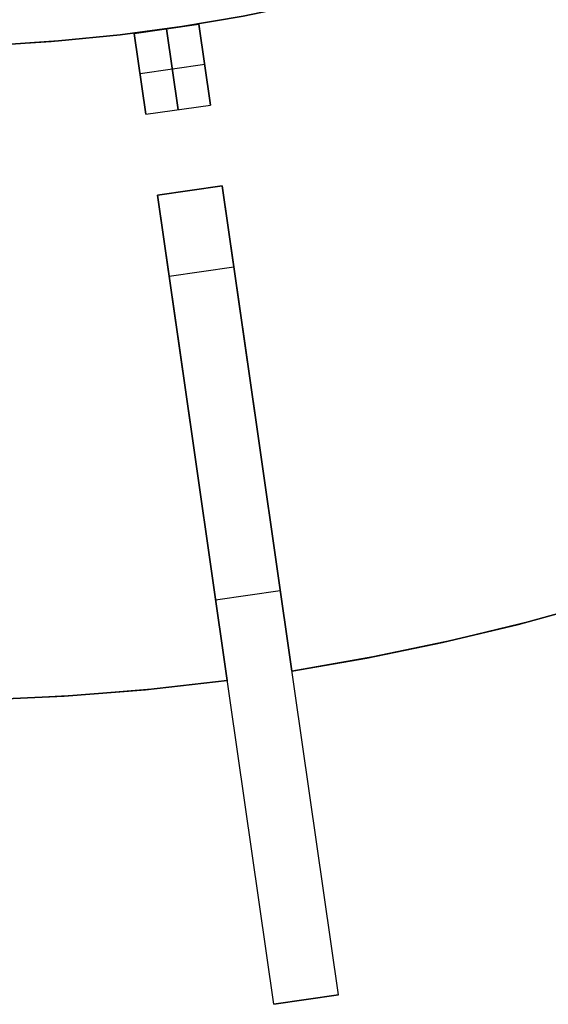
# Model space of a CAD drawing. Header units: millimetres. Extents: x 220 to 1240, y -2940 to -1929.
# Tile 30 of 59: x 750 to 847, y -2940 to -2759. Entities that reach past the tile are written whole.
import ezdxf

# ---------------------------------------------------------------- set-up
doc = ezdxf.new("R2010")
doc.units = ezdxf.units.MM

msp = doc.modelspace()

# ---------------------------------------------------------------- linework, layer by layer
at = {"extrusion": (1.51515e-05, -2.17846e-06, 1)}
msp.add_lwpolyline([(413.37, -2341.54), (410.35, -2352.55), (407.7, -2363.66), (405.44, -2374.86), (403.57, -2386.13), (402.09, -2397.46), (401.01, -2408.83), (400.32, -2420.23), (400.02, -2431.65), (400.12, -2443.08), (400.61, -2454.49), (401.5, -2465.88), (402.78, -2477.23), (404.46, -2488.53), (406.52, -2499.76), (408.97, -2510.92), (411.81, -2521.99), (415.03, -2532.95), (418.63, -2543.79), (422.59, -2554.5), (426.93, -2565.07), (431.63, -2575.48), (436.69, -2585.72), (442.1, -2595.78), (447.85, -2605.65), (453.95, -2615.32), (460.37, -2624.76), (467.12, -2633.98), (474.18, -2642.96), (481.55, -2651.69), (489.21, -2660.16), (497.17, -2668.36), (505.4, -2676.28), (513.9, -2683.91), (522.66, -2691.24), (531.67, -2698.26), (540.92, -2704.97), (550.4, -2711.35), (560.08, -2717.4), (569.98, -2723.11), (580.06, -2728.48), (590.33, -2733.49), (600.76, -2738.15), (611.34, -2742.44), (622.07, -2746.36), (632.93, -2749.91), (643.91, -2753.08), (654.98, -2755.87), (666.15, -2758.27), (677.4, -2760.29), (688.7, -2761.91), (700.06, -2763.15), (711.45, -2763.99), (722.87, -2764.43), (734.29, -2764.48), (745.71, -2764.13), (757.11, -2763.39), (768.47, -2762.26), (779.8, -2760.73), (791.06, -2758.81), (802.24, -2756.51), (813.35, -2753.81), (824.35, -2750.74), (835.24, -2747.28), (846, -2743.45), (856.62, -2739.25), (867.09, -2734.69), (877.4, -2729.76), (887.53, -2724.48), (897.47, -2718.86), (907.21, -2712.89), (916.74, -2706.59), (926.05, -2699.97), (935.12, -2693.02), (943.94, -2685.77), (952.51, -2678.21), (960.81, -2670.36), (968.84, -2662.23), (976.58, -2653.83), (984.02, -2645.17), (991.16, -2636.25), (997.99, -2627.09), (1004.49, -2617.7), (1010.67, -2608.09), (1016.51, -2598.27), (1022, -2588.26), (1027.15, -2578.06), (1031.94, -2567.69), (1036.37, -2557.16), (1040.43, -2546.48), (1044.12, -2535.67), (1047.43, -2524.74), (1050.36, -2513.7), (1052.91, -2502.56), (1055.08, -2491.34), (1056.85, -2480.06), (1058.23, -2468.72), (1059.22, -2457.34), (1059.81, -2445.93), (1060.01, -2434.51)], dxfattribs=at)
at = {"extrusion": (-1.51515e-05, 2.17846e-06, 1)}
for points in [[(1059.99, -2434.51), (1059.8, -2445.93), (1059.2, -2457.34), (1058.22, -2468.72), (1056.84, -2480.06), (1055.06, -2491.34), (1052.9, -2502.56), (1050.35, -2513.69), (1047.42, -2524.74), (1044.11, -2535.67), (1040.42, -2546.48), (1036.36, -2557.16), (1031.93, -2567.69), (1027.14, -2578.06), (1021.99, -2588.25), (1016.49, -2598.27), (1010.65, -2608.09), (1004.48, -2617.7), (997.97, -2627.09), (991.15, -2636.25), (984.01, -2645.16), (976.57, -2653.83), (968.83, -2662.23), (960.8, -2670.36), (952.5, -2678.21), (943.93, -2685.77), (935.11, -2693.02), (926.04, -2699.96), (916.73, -2706.59), (907.2, -2712.89), (897.46, -2718.86), (887.52, -2724.48), (877.39, -2729.76), (867.08, -2734.69), (856.61, -2739.25), (845.99, -2743.45), (835.22, -2747.28), (824.34, -2750.73), (813.33, -2753.81), (802.23, -2756.5), (791.04, -2758.81), (779.78, -2760.73), (768.46, -2762.26), (757.1, -2763.39), (745.7, -2764.13), (734.28, -2764.48), (722.85, -2764.43), (711.44, -2763.98), (700.05, -2763.15), (688.69, -2761.91), (677.38, -2760.29), (666.14, -2758.27), (654.97, -2755.87), (643.89, -2753.08), (632.92, -2749.91), (622.06, -2746.36), (611.33, -2742.43), (600.75, -2738.14), (590.31, -2733.49), (580.05, -2728.47), (569.97, -2723.11), (560.07, -2717.4), (550.38, -2711.35), (540.91, -2704.96), (531.66, -2698.26), (522.65, -2691.23), (513.89, -2683.9), (505.39, -2676.28), (497.15, -2668.36), (489.2, -2660.16), (481.53, -2651.69), (474.17, -2642.96), (467.1, -2633.98), (460.36, -2624.76), (453.93, -2615.31), (447.84, -2605.65), (442.09, -2595.78), (436.68, -2585.72), (431.62, -2575.48), (426.92, -2565.07), (422.58, -2554.5), (418.61, -2543.79), (415.02, -2532.95), (411.8, -2521.98), (408.96, -2510.92), (406.51, -2499.76), (404.45, -2488.53), (402.77, -2477.23), (401.49, -2465.88), (400.6, -2454.49), (400.11, -2443.07), (400.01, -2431.65), (400.3, -2420.23), (400.99, -2408.83), (402.08, -2397.46), (403.56, -2386.13), (405.43, -2374.86), (407.69, -2363.66), (410.33, -2352.55), (413.36, -2341.54)], [(1060, -2434.51), (1059.8, -2445.93), (1059.21, -2457.34), (1058.22, -2468.72), (1056.84, -2480.06), (1055.07, -2491.34), (1052.91, -2502.56), (1050.36, -2513.7), (1047.43, -2524.74), (1044.11, -2535.67), (1040.42, -2546.48), (1036.36, -2557.16), (1031.93, -2567.69), (1027.14, -2578.06), (1022, -2588.26), (1016.5, -2598.27), (1010.66, -2608.09), (1004.49, -2617.7), (997.98, -2627.09), (991.16, -2636.25), (984.02, -2645.17), (976.57, -2653.83), (968.83, -2662.23), (960.81, -2670.36), (952.51, -2678.21), (943.94, -2685.77), (935.12, -2693.02), (926.04, -2699.96), (916.74, -2706.59), (907.21, -2712.89), (897.47, -2718.86), (887.53, -2724.48), (877.4, -2729.76), (867.09, -2734.69), (856.62, -2739.25), (845.99, -2743.45), (835.23, -2747.28), (824.34, -2750.74), (813.34, -2753.81), (802.24, -2756.5), (791.05, -2758.81), (779.79, -2760.73), (768.47, -2762.26), (757.1, -2763.39), (745.7, -2764.13), (734.29, -2764.48), (722.86, -2764.43), (711.45, -2763.99), (700.06, -2763.15), (688.7, -2761.91), (677.39, -2760.29), (666.15, -2758.27), (654.98, -2755.87), (643.9, -2753.08), (632.93, -2749.91), (622.07, -2746.36), (611.34, -2742.44), (600.75, -2738.14), (590.32, -2733.49), (580.06, -2728.48), (569.97, -2723.11), (560.08, -2717.4), (550.39, -2711.35), (540.92, -2704.96), (531.67, -2698.26), (522.66, -2691.24), (513.9, -2683.91), (505.4, -2676.28), (497.16, -2668.36), (489.21, -2660.16), (481.54, -2651.69), (474.17, -2642.96), (467.11, -2633.98), (460.37, -2624.76), (453.94, -2615.32), (447.85, -2605.65), (442.1, -2595.78), (436.69, -2585.72), (431.63, -2575.48), (426.93, -2565.07), (422.59, -2554.5), (418.62, -2543.79), (415.03, -2532.95), (411.81, -2521.99), (408.97, -2510.92), (406.52, -2499.76), (404.45, -2488.53), (402.78, -2477.23), (401.5, -2465.88), (400.61, -2454.49), (400.11, -2443.08), (400.01, -2431.65), (400.31, -2420.23), (401, -2408.83), (402.09, -2397.46), (403.57, -2386.13), (405.44, -2374.86), (407.7, -2363.66), (410.34, -2352.55), (413.37, -2341.54)]]:
    msp.add_lwpolyline(points, dxfattribs=at)
for points in [[(744.31, -2764.2), (755.75, -2763.5), (767.15, -2762.41), (778.51, -2760.92), (789.81, -2759.04), (801.04, -2756.77), (812.18, -2754.11), (823.22, -2751.07), (834.15, -2747.64), (844.96, -2743.84), (855.62, -2739.66), (866.14, -2735.12), (876.49, -2730.21), (886.66, -2724.95), (896.65, -2719.34), (906.44, -2713.38), (916.01, -2707.09), (925.36, -2700.47), (934.47, -2693.53), (943.34, -2686.28), (951.95, -2678.72), (960.29, -2670.87), (968.35, -2662.74)], [(744.31, -2764.2), (755.75, -2763.5), (767.15, -2762.41), (778.51, -2760.92), (789.81, -2759.04), (801.04, -2756.77), (812.18, -2754.11), (823.22, -2751.07), (834.15, -2747.64), (844.96, -2743.84), (855.62, -2739.66), (866.14, -2735.12), (876.49, -2730.21), (886.66, -2724.95), (896.65, -2719.34), (906.44, -2713.38), (916.01, -2707.09), (925.36, -2700.47), (934.47, -2693.53), (943.34, -2686.28), (951.95, -2678.72), (960.29, -2670.87), (968.35, -2662.74)], [(968.83, -2662.23), (960.81, -2670.36), (952.51, -2678.21), (943.94, -2685.77), (935.11, -2693.02), (926.04, -2699.96), (916.74, -2706.59), (907.21, -2712.89), (897.47, -2718.86), (887.53, -2724.48), (877.39, -2729.76), (867.09, -2734.69), (856.62, -2739.25), (845.99, -2743.45), (835.23, -2747.28), (824.34, -2750.74), (813.34, -2753.81), (802.24, -2756.5), (791.05, -2758.81), (779.79, -2760.73), (768.47, -2762.26), (757.1, -2763.39), (745.7, -2764.13)], [(771.02, -2762), (782.9, -2760.3)], [(771.02, -2762), (782.9, -2760.3)], [(785.04, -2775.14), (782.9, -2760.3)], [(782.9, -2760.3), (785.04, -2775.14)], [(771.02, -2762), (773.16, -2776.85)], [(773.16, -2776.85), (771.02, -2762)], [(779.1, -2776), (776.96, -2761.15)], [(776.96, -2761.15), (779.1, -2776)], [(783.97, -2767.72), (772.09, -2769.43)], [(783.97, -2767.72), (772.09, -2769.43)], [(773.16, -2776.85), (785.04, -2775.14)], [(773.16, -2776.85), (785.04, -2775.14)], [(775.29, -2791.7), (787.17, -2789.99)], [(775.29, -2791.7), (787.17, -2789.99)], [(775.29, -2791.7), (787.17, -2789.99)], [(775.29, -2791.7), (787.17, -2789.99)], [(775.29, -2791.7), (787.17, -2789.99)], [(775.29, -2791.7), (787.17, -2789.99)], [(775.29, -2791.7), (787.17, -2789.99)], [(775.29, -2791.7), (787.17, -2789.99)], [(787.17, -2789.99), (775.29, -2791.7)], [(787.17, -2789.99), (775.29, -2791.7)], [(787.17, -2789.99), (775.29, -2791.7)], [(787.17, -2789.99), (775.29, -2791.7)], [(791.44, -2819.68), (787.17, -2789.99)], [(787.17, -2789.99), (791.44, -2819.68)], [(791.44, -2819.68), (787.17, -2789.99)], [(787.17, -2789.99), (791.44, -2819.68)], [(791.44, -2819.68), (787.17, -2789.99)], [(787.17, -2789.99), (791.44, -2819.68)], [(808.52, -2938.46), (787.17, -2789.99)], [(775.29, -2791.7), (779.56, -2821.39)], [(779.56, -2821.39), (775.29, -2791.7)], [(775.29, -2791.7), (779.56, -2821.39)], [(779.56, -2821.39), (775.29, -2791.7)], [(775.29, -2791.7), (779.56, -2821.39)], [(779.56, -2821.39), (775.29, -2791.7)], [(796.64, -2940.17), (775.29, -2791.7)], [(777.43, -2806.54), (789.31, -2804.84)], [(777.43, -2806.54), (789.31, -2804.84)], [(799.97, -2879.03), (791.44, -2819.68)], [(791.44, -2819.68), (799.97, -2879.03)], [(799.97, -2879.03), (791.44, -2819.68)], [(791.44, -2819.68), (799.97, -2879.03)], [(799.97, -2879.03), (791.44, -2819.68)], [(791.44, -2819.68), (799.97, -2879.03)], [(779.56, -2821.39), (788.1, -2880.74)], [(788.1, -2880.74), (779.56, -2821.39)], [(779.56, -2821.39), (788.1, -2880.74)], [(788.1, -2880.74), (779.56, -2821.39)], [(779.56, -2821.39), (788.1, -2880.74)], [(788.1, -2880.74), (779.56, -2821.39)], [(911.46, -2846.3), (898.58, -2851.74), (885.37, -2856.84), (871.84, -2861.57), (858.01, -2865.92), (843.89, -2869.86), (829.5, -2873.37), (814.86, -2876.43), (799.97, -2879.03)], [(911.46, -2846.3), (898.58, -2851.74), (885.37, -2856.84), (871.84, -2861.57), (858.01, -2865.92), (843.89, -2869.86), (829.5, -2873.37), (814.86, -2876.43), (799.97, -2879.03)], [(911.46, -2846.3), (897.54, -2852.16), (883.56, -2857.5), (869.55, -2862.32), (855.55, -2866.64), (841.56, -2870.46), (827.62, -2873.79), (813.76, -2876.64), (799.97, -2879.03)], [(911.46, -2846.3), (897.54, -2852.16), (883.56, -2857.5), (869.55, -2862.32), (855.55, -2866.64), (841.56, -2870.46), (827.62, -2873.79), (813.76, -2876.64), (799.97, -2879.03)], [(799.97, -2879.03), (813.76, -2876.64), (827.62, -2873.79), (841.56, -2870.46), (855.55, -2866.64), (869.55, -2862.32), (883.56, -2857.5), (897.54, -2852.16), (911.46, -2846.3)], [(799.97, -2879.03), (813.76, -2876.64), (827.62, -2873.79), (841.56, -2870.46), (855.55, -2866.64), (869.55, -2862.32), (883.56, -2857.5), (897.54, -2852.16), (911.46, -2846.3)], [(911.46, -2846.3), (898.58, -2851.74), (885.37, -2856.84), (871.84, -2861.57), (858.01, -2865.92), (843.89, -2869.86), (829.5, -2873.37), (814.86, -2876.43), (799.97, -2879.03)], [(799.97, -2879.03), (813.76, -2876.64), (827.62, -2873.79), (841.56, -2870.46), (855.55, -2866.64), (869.55, -2862.32), (883.56, -2857.5), (897.54, -2852.16), (911.46, -2846.3)], [(799.97, -2879.03), (813.76, -2876.64), (827.62, -2873.79), (841.56, -2870.46), (855.55, -2866.64), (869.55, -2862.32), (883.56, -2857.5), (897.54, -2852.16), (911.46, -2846.3)], [(785.97, -2865.93), (797.85, -2864.23)], [(785.97, -2865.93), (797.85, -2864.23)], [(788.1, -2880.74), (774.2, -2882.33), (760.09, -2883.5), (745.78, -2884.23), (731.28, -2884.51), (716.63, -2884.31), (701.83, -2883.63), (686.91, -2882.44), (671.9, -2880.74)], [(788.1, -2880.74), (774.2, -2882.33), (760.09, -2883.5), (745.78, -2884.23), (731.28, -2884.51), (716.63, -2884.31), (701.83, -2883.63), (686.91, -2882.44), (671.9, -2880.74)], [(788.1, -2880.74), (773.09, -2882.44), (758.17, -2883.63), (743.37, -2884.31), (728.72, -2884.51), (714.22, -2884.23), (699.91, -2883.5), (685.8, -2882.33), (671.9, -2880.74)], [(788.1, -2880.74), (773.09, -2882.44), (758.17, -2883.63), (743.37, -2884.31), (728.72, -2884.51), (714.22, -2884.23), (699.91, -2883.5), (685.8, -2882.33), (671.9, -2880.74)], [(671.9, -2880.74), (685.8, -2882.33), (699.91, -2883.5), (714.22, -2884.23), (728.72, -2884.51), (743.37, -2884.31), (758.17, -2883.63), (773.09, -2882.44), (788.1, -2880.74)], [(671.9, -2880.74), (685.8, -2882.33), (699.91, -2883.5), (714.22, -2884.23), (728.72, -2884.51), (743.37, -2884.31), (758.17, -2883.63), (773.09, -2882.44), (788.1, -2880.74)], [(788.1, -2880.74), (774.2, -2882.33), (760.09, -2883.5), (745.78, -2884.23), (731.28, -2884.51), (716.63, -2884.31), (701.83, -2883.63), (686.91, -2882.44), (671.9, -2880.74)], [(671.9, -2880.74), (685.8, -2882.33), (699.91, -2883.5), (714.22, -2884.23), (728.72, -2884.51), (743.37, -2884.31), (758.17, -2883.63), (773.09, -2882.44), (788.1, -2880.74)], [(671.9, -2880.74), (685.8, -2882.33), (699.91, -2883.5), (714.22, -2884.23), (728.72, -2884.51), (743.37, -2884.31), (758.17, -2883.63), (773.09, -2882.44), (788.1, -2880.74)], [(796.64, -2940.17), (808.52, -2938.46)], [(796.64, -2940.17), (808.52, -2938.46)], [(808.52, -2938.46), (796.64, -2940.17)]]:
    msp.add_lwpolyline(points)
at = {"extrusion": (0.989821, 0.142315, -2.94291e-15)}
msp.add_lwpolyline([(-2813.62, -498.01), (-2815.67, -497.97), (-2817.71, -497.87), (-2819.75, -497.69), (-2821.79, -497.45), (-2823.81, -497.13), (-2825.83, -496.75), (-2827.82, -496.3), (-2829.81, -495.78), (-2831.77, -495.19), (-2833.71, -494.54), (-2835.63, -493.82), (-2837.52, -493.04), (-2839.39, -492.19), (-2841.22, -491.28), (-2843.02, -490.3), (-2844.79, -489.27), (-2846.53, -488.18), (-2848.22, -487.02), (-2849.87, -485.81), (-2851.48, -484.55), (-2853.05, -483.23), (-2854.57, -481.86), (-2856.04, -480.43), (-2857.47, -478.96), (-2858.84, -477.44), (-2860.16, -475.87), (-2861.43, -474.26), (-2862.64, -472.61), (-2863.79, -470.91), (-2864.88, -469.18), (-2865.92, -467.41), (-2866.89, -465.61), (-2867.8, -463.77), (-2868.65, -461.91), (-2869.43, -460.02), (-2870.15, -458.1), (-2870.81, -456.16), (-2871.39, -454.19), (-2871.91, -452.21), (-2872.36, -450.21), (-2872.75, -448.2), (-2873.06, -446.17), (-2873.3, -444.14), (-2873.48, -442.1), (-2873.58, -440.05), (-2873.62, -438)], dxfattribs=at)
at = {"extrusion": (0.989821, 0.142315, -1.67664e-15)}
msp.add_lwpolyline([(-2873.62, 162), (-2873.58, 164.04), (-2873.48, 166.09), (-2873.3, 168.13), (-2873.06, 170.16), (-2872.75, 172.19), (-2872.36, 174.2), (-2871.91, 176.2), (-2871.39, 178.18), (-2870.81, 180.15), (-2870.15, 182.09), (-2869.43, 184.01), (-2868.65, 185.9), (-2867.8, 187.76), (-2866.89, 189.6), (-2865.92, 191.4), (-2864.88, 193.17), (-2863.79, 194.9), (-2862.64, 196.6), (-2861.43, 198.25), (-2860.16, 199.86), (-2858.84, 201.43), (-2857.47, 202.95), (-2856.04, 204.42), (-2854.57, 205.85), (-2853.05, 207.22), (-2851.48, 208.54), (-2849.87, 209.8), (-2848.22, 211.01), (-2846.53, 212.17), (-2844.79, 213.26), (-2843.02, 214.29), (-2841.22, 215.27), (-2839.39, 216.18), (-2837.52, 217.03), (-2835.63, 217.81), (-2833.71, 218.53), (-2831.77, 219.18), (-2829.81, 219.77), (-2827.82, 220.29), (-2825.83, 220.74), (-2823.81, 221.12), (-2821.79, 221.44), (-2819.75, 221.68), (-2817.71, 221.86), (-2815.67, 221.96), (-2813.62, 222)], dxfattribs=at)
at = {"extrusion": (0.989821, 0.142315, -5.71469e-15)}
msp.add_lwpolyline([(-2843.62, 401.99), (-2842.59, 401.98), (-2841.57, 401.93), (-2840.55, 401.84), (-2839.53, 401.72), (-2838.52, 401.56), (-2837.51, 401.37), (-2836.51, 401.14), (-2835.52, 400.88), (-2834.54, 400.59), (-2833.57, 400.26), (-2832.61, 399.9), (-2831.67, 399.51), (-2830.73, 399.09), (-2829.82, 398.63), (-2828.91, 398.14), (-2828.03, 397.63), (-2827.16, 397.08), (-2826.32, 396.5), (-2825.49, 395.9), (-2824.69, 395.27), (-2823.9, 394.61), (-2823.14, 393.92), (-2822.4, 393.21), (-2821.69, 392.47), (-2821.01, 391.71), (-2820.35, 390.93), (-2819.71, 390.12), (-2819.11, 389.3), (-2818.53, 388.45), (-2817.99, 387.58), (-2817.47, 386.7), (-2816.98, 385.8), (-2816.53, 384.88), (-2816.1, 383.95), (-2815.71, 383), (-2815.35, 382.04), (-2815.02, 381.07), (-2814.73, 380.09), (-2814.47, 379.1), (-2814.25, 378.1), (-2814.05, 377.09), (-2813.9, 376.08), (-2813.78, 375.06), (-2813.69, 374.04), (-2813.64, 373.02), (-2813.62, 371.99)], dxfattribs=at)
at = {"extrusion": (0.989821, 0.142315, 2.39073e-15)}
msp.add_lwpolyline([(-2813.62, -648.01), (-2813.64, -649.03), (-2813.69, -650.05), (-2813.78, -651.07), (-2813.9, -652.09), (-2814.05, -653.1), (-2814.25, -654.11), (-2814.47, -655.11), (-2814.73, -656.1), (-2815.02, -657.08), (-2815.35, -658.05), (-2815.71, -659.01), (-2816.1, -659.96), (-2816.53, -660.89), (-2816.98, -661.81), (-2817.47, -662.71), (-2817.99, -663.59), (-2818.53, -664.46), (-2819.11, -665.31), (-2819.71, -666.13), (-2820.35, -666.94), (-2821.01, -667.72), (-2821.69, -668.48), (-2822.4, -669.22), (-2823.14, -669.93), (-2823.9, -670.62), (-2824.69, -671.28), (-2825.49, -671.91), (-2826.32, -672.51), (-2827.16, -673.09), (-2828.03, -673.64), (-2828.91, -674.15), (-2829.82, -674.64), (-2830.73, -675.1), (-2831.67, -675.52), (-2832.61, -675.91), (-2833.57, -676.27), (-2834.54, -676.6), (-2835.52, -676.89), (-2836.51, -677.15), (-2837.51, -677.38), (-2838.52, -677.57), (-2839.53, -677.73), (-2840.55, -677.85), (-2841.57, -677.94), (-2842.59, -677.99), (-2843.62, -678.01)], dxfattribs=at)
at = {"extrusion": (0.989821, 0.142315, 1.64629e-14)}
msp.add_lwpolyline([(-2873.62, -438), (-2873.58, -440.05), (-2873.48, -442.1), (-2873.3, -444.14), (-2873.06, -446.17), (-2872.75, -448.2), (-2872.36, -450.21), (-2871.91, -452.21), (-2871.39, -454.19), (-2870.81, -456.16), (-2870.15, -458.1), (-2869.43, -460.02), (-2868.65, -461.91), (-2867.8, -463.77), (-2866.89, -465.61), (-2865.92, -467.41), (-2864.88, -469.18), (-2863.79, -470.91), (-2862.64, -472.61), (-2861.43, -474.26), (-2860.16, -475.87), (-2858.84, -477.44), (-2857.47, -478.96), (-2856.04, -480.43), (-2854.57, -481.86), (-2853.05, -483.23), (-2851.48, -484.55), (-2849.87, -485.81), (-2848.22, -487.02), (-2846.53, -488.18), (-2844.79, -489.27), (-2843.02, -490.3), (-2841.22, -491.28), (-2839.39, -492.19), (-2837.52, -493.04), (-2835.63, -493.82), (-2833.71, -494.54), (-2831.77, -495.19), (-2829.81, -495.78), (-2827.82, -496.3), (-2825.83, -496.75), (-2823.81, -497.13), (-2821.79, -497.45), (-2819.75, -497.69), (-2817.71, -497.87), (-2815.67, -497.97), (-2813.62, -498.01)], dxfattribs=at)
at = {"extrusion": (0.989821, 0.142315, -5.01459e-15)}
msp.add_lwpolyline([(-2813.62, 222), (-2815.67, 221.96), (-2817.71, 221.86), (-2819.75, 221.68), (-2821.79, 221.44), (-2823.81, 221.12), (-2825.83, 220.74), (-2827.82, 220.29), (-2829.81, 219.77), (-2831.77, 219.18), (-2833.71, 218.53), (-2835.63, 217.81), (-2837.52, 217.03), (-2839.39, 216.18), (-2841.22, 215.27), (-2843.02, 214.29), (-2844.79, 213.26), (-2846.53, 212.17), (-2848.22, 211.01), (-2849.87, 209.8), (-2851.48, 208.54), (-2853.05, 207.22), (-2854.57, 205.85), (-2856.04, 204.42), (-2857.47, 202.95), (-2858.84, 201.43), (-2860.16, 199.86), (-2861.43, 198.25), (-2862.64, 196.6), (-2863.79, 194.9), (-2864.88, 193.17), (-2865.92, 191.4), (-2866.89, 189.6), (-2867.8, 187.76), (-2868.65, 185.9), (-2869.43, 184.01), (-2870.15, 182.09), (-2870.81, 180.15), (-2871.39, 178.18), (-2871.91, 176.2), (-2872.36, 174.2), (-2872.75, 172.19), (-2873.06, 170.16), (-2873.3, 168.13), (-2873.48, 166.09), (-2873.58, 164.04), (-2873.62, 162)], dxfattribs=at)
at = {"extrusion": (0.989821, 0.142315, -1.17641e-14)}
msp.add_lwpolyline([(-2843.62, 401.99), (-2842.59, 401.98), (-2841.57, 401.93), (-2840.55, 401.84), (-2839.53, 401.72), (-2838.52, 401.56), (-2837.51, 401.37), (-2836.51, 401.14), (-2835.52, 400.88), (-2834.54, 400.59), (-2833.57, 400.26), (-2832.61, 399.9), (-2831.67, 399.51), (-2830.73, 399.09), (-2829.82, 398.63), (-2828.91, 398.14), (-2828.03, 397.63), (-2827.16, 397.08), (-2826.32, 396.5), (-2825.49, 395.9), (-2824.69, 395.27), (-2823.9, 394.61), (-2823.14, 393.92), (-2822.4, 393.21), (-2821.69, 392.47), (-2821.01, 391.71), (-2820.35, 390.93), (-2819.71, 390.12), (-2819.11, 389.3), (-2818.53, 388.45), (-2817.99, 387.58), (-2817.47, 386.7), (-2816.98, 385.8), (-2816.53, 384.88), (-2816.1, 383.95), (-2815.71, 383), (-2815.35, 382.04), (-2815.02, 381.07), (-2814.73, 380.09), (-2814.47, 379.1), (-2814.25, 378.1), (-2814.05, 377.09), (-2813.9, 376.08), (-2813.78, 375.06), (-2813.69, 374.04), (-2813.64, 373.02), (-2813.62, 371.99)], dxfattribs=at)
at = {"extrusion": (0.989821, 0.142315, 2.32449e-14)}
msp.add_lwpolyline([(-2813.62, -648.01), (-2813.64, -649.03), (-2813.69, -650.05), (-2813.78, -651.07), (-2813.9, -652.09), (-2814.05, -653.1), (-2814.25, -654.11), (-2814.47, -655.11), (-2814.73, -656.1), (-2815.02, -657.08), (-2815.35, -658.05), (-2815.71, -659.01), (-2816.1, -659.96), (-2816.53, -660.89), (-2816.98, -661.81), (-2817.47, -662.71), (-2817.99, -663.59), (-2818.53, -664.46), (-2819.11, -665.31), (-2819.71, -666.13), (-2820.35, -666.94), (-2821.01, -667.72), (-2821.69, -668.48), (-2822.4, -669.22), (-2823.14, -669.93), (-2823.9, -670.62), (-2824.69, -671.28), (-2825.49, -671.91), (-2826.32, -672.51), (-2827.16, -673.09), (-2828.03, -673.64), (-2828.91, -674.15), (-2829.82, -674.64), (-2830.73, -675.1), (-2831.67, -675.52), (-2832.61, -675.91), (-2833.57, -676.27), (-2834.54, -676.6), (-2835.52, -676.89), (-2836.51, -677.15), (-2837.51, -677.38), (-2838.52, -677.57), (-2839.53, -677.73), (-2840.55, -677.85), (-2841.57, -677.94), (-2842.59, -677.99), (-2843.62, -678.01)], dxfattribs=at)
at = {"extrusion": (0.989821, 0.142315, 5.69843e-15)}
msp.add_lwpolyline([(-2813.62, -498.01), (-2815.67, -497.97), (-2817.71, -497.87), (-2819.75, -497.69), (-2821.79, -497.45), (-2823.81, -497.13), (-2825.83, -496.75), (-2827.82, -496.3), (-2829.81, -495.78), (-2831.77, -495.19), (-2833.71, -494.54), (-2835.63, -493.82), (-2837.52, -493.04), (-2839.39, -492.19), (-2841.22, -491.28), (-2843.02, -490.3), (-2844.79, -489.27), (-2846.53, -488.18), (-2848.22, -487.02), (-2849.87, -485.81), (-2851.48, -484.55), (-2853.05, -483.23), (-2854.57, -481.86), (-2856.04, -480.43), (-2857.47, -478.96), (-2858.84, -477.44), (-2860.16, -475.87), (-2861.43, -474.26), (-2862.64, -472.61), (-2863.79, -470.91), (-2864.88, -469.18), (-2865.92, -467.41), (-2866.89, -465.61), (-2867.8, -463.77), (-2868.65, -461.91), (-2869.43, -460.02), (-2870.15, -458.1), (-2870.81, -456.16), (-2871.39, -454.19), (-2871.91, -452.21), (-2872.36, -450.21), (-2872.75, -448.2), (-2873.06, -446.17), (-2873.3, -444.14), (-2873.48, -442.1), (-2873.58, -440.05), (-2873.62, -438)], dxfattribs=at)
at = {"extrusion": (0.989821, 0.142315, -1.22144e-14)}
msp.add_lwpolyline([(-2873.62, 162), (-2873.58, 164.04), (-2873.48, 166.09), (-2873.3, 168.13), (-2873.06, 170.16), (-2872.75, 172.19), (-2872.36, 174.2), (-2871.91, 176.2), (-2871.39, 178.18), (-2870.81, 180.15), (-2870.15, 182.09), (-2869.43, 184.01), (-2868.65, 185.9), (-2867.8, 187.76), (-2866.89, 189.6), (-2865.92, 191.4), (-2864.88, 193.17), (-2863.79, 194.9), (-2862.64, 196.6), (-2861.43, 198.25), (-2860.16, 199.86), (-2858.84, 201.43), (-2857.47, 202.95), (-2856.04, 204.42), (-2854.57, 205.85), (-2853.05, 207.22), (-2851.48, 208.54), (-2849.87, 209.8), (-2848.22, 211.01), (-2846.53, 212.17), (-2844.79, 213.26), (-2843.02, 214.29), (-2841.22, 215.27), (-2839.39, 216.18), (-2837.52, 217.03), (-2835.63, 217.81), (-2833.71, 218.53), (-2831.77, 219.18), (-2829.81, 219.77), (-2827.82, 220.29), (-2825.83, 220.74), (-2823.81, 221.12), (-2821.79, 221.44), (-2819.75, 221.68), (-2817.71, 221.86), (-2815.67, 221.96), (-2813.62, 222)], dxfattribs=at)
at = {"extrusion": (0.989821, 0.142315, -2.40768e-14)}
msp.add_lwpolyline([(-2813.62, 371.99), (-2813.64, 373.02), (-2813.69, 374.04), (-2813.78, 375.06), (-2813.9, 376.08), (-2814.05, 377.09), (-2814.25, 378.1), (-2814.47, 379.1), (-2814.73, 380.09), (-2815.02, 381.07), (-2815.35, 382.04), (-2815.71, 383), (-2816.1, 383.95), (-2816.53, 384.88), (-2816.98, 385.8), (-2817.47, 386.7), (-2817.99, 387.58), (-2818.53, 388.45), (-2819.11, 389.3), (-2819.71, 390.12), (-2820.35, 390.93), (-2821.01, 391.71), (-2821.69, 392.47), (-2822.4, 393.21), (-2823.14, 393.92), (-2823.9, 394.61), (-2824.69, 395.27), (-2825.49, 395.9), (-2826.32, 396.5), (-2827.16, 397.08), (-2828.03, 397.63), (-2828.91, 398.14), (-2829.82, 398.63), (-2830.73, 399.09), (-2831.67, 399.51), (-2832.61, 399.9), (-2833.57, 400.26), (-2834.54, 400.59), (-2835.52, 400.88), (-2836.51, 401.14), (-2837.51, 401.37), (-2838.52, 401.56), (-2839.53, 401.72), (-2840.55, 401.84), (-2841.57, 401.93), (-2842.59, 401.98), (-2843.62, 401.99)], dxfattribs=at)
at = {"extrusion": (0.989821, 0.142315, 1.38438e-14)}
msp.add_lwpolyline([(-2843.62, -678.01), (-2842.59, -677.99), (-2841.57, -677.94), (-2840.55, -677.85), (-2839.53, -677.73), (-2838.52, -677.57), (-2837.51, -677.38), (-2836.51, -677.15), (-2835.52, -676.89), (-2834.54, -676.6), (-2833.57, -676.27), (-2832.61, -675.91), (-2831.67, -675.52), (-2830.73, -675.1), (-2829.82, -674.64), (-2828.91, -674.15), (-2828.03, -673.64), (-2827.16, -673.09), (-2826.32, -672.51), (-2825.49, -671.91), (-2824.69, -671.28), (-2823.9, -670.62), (-2823.14, -669.93), (-2822.4, -669.22), (-2821.69, -668.48), (-2821.01, -667.72), (-2820.35, -666.94), (-2819.71, -666.13), (-2819.11, -665.31), (-2818.53, -664.46), (-2817.99, -663.59), (-2817.47, -662.71), (-2816.98, -661.81), (-2816.53, -660.89), (-2816.1, -659.96), (-2815.71, -659.01), (-2815.35, -658.05), (-2815.02, -657.08), (-2814.73, -656.1), (-2814.47, -655.11), (-2814.25, -654.11), (-2814.05, -653.1), (-2813.9, -652.09), (-2813.78, -651.07), (-2813.69, -650.05), (-2813.64, -649.03), (-2813.62, -648.01)], dxfattribs=at)
at = {"extrusion": (0.989821, 0.142315, -4.08277e-16)}
msp.add_lwpolyline([(-2888.62, 371.99), (-2888.6, 373.02), (-2888.55, 374.04), (-2888.46, 375.06), (-2888.34, 376.08), (-2888.18, 377.09), (-2887.99, 378.1), (-2887.76, 379.1), (-2887.51, 380.09), (-2887.21, 381.07), (-2886.89, 382.04), (-2886.53, 383), (-2886.13, 383.95), (-2885.71, 384.88), (-2885.25, 385.8), (-2884.77, 386.7), (-2884.25, 387.58), (-2883.7, 388.45), (-2883.13, 389.3), (-2882.52, 390.12), (-2881.89, 390.93), (-2881.23, 391.71), (-2880.54, 392.47), (-2879.83, 393.21), (-2879.09, 393.92), (-2878.33, 394.61), (-2877.55, 395.27), (-2876.75, 395.9), (-2875.92, 396.5), (-2875.07, 397.08), (-2874.21, 397.63), (-2873.32, 398.14), (-2872.42, 398.63), (-2871.5, 399.09), (-2870.57, 399.51), (-2869.62, 399.9), (-2868.66, 400.26), (-2867.69, 400.59), (-2866.71, 400.88), (-2865.72, 401.14), (-2864.72, 401.37), (-2863.72, 401.56), (-2862.7, 401.72), (-2861.69, 401.84), (-2860.67, 401.93), (-2859.64, 401.98), (-2858.62, 401.99)], dxfattribs=at)
at = {"extrusion": (0.989821, 0.142315, 3.05963e-15)}
msp.add_lwpolyline([(-2858.62, -678.01), (-2859.64, -677.99), (-2860.67, -677.94), (-2861.69, -677.85), (-2862.7, -677.73), (-2863.72, -677.57), (-2864.72, -677.38), (-2865.72, -677.15), (-2866.71, -676.89), (-2867.69, -676.6), (-2868.66, -676.27), (-2869.62, -675.91), (-2870.57, -675.52), (-2871.5, -675.1), (-2872.42, -674.64), (-2873.32, -674.15), (-2874.21, -673.64), (-2875.07, -673.09), (-2875.92, -672.51), (-2876.75, -671.91), (-2877.55, -671.28), (-2878.33, -670.62), (-2879.09, -669.93), (-2879.83, -669.22), (-2880.54, -668.48), (-2881.23, -667.72), (-2881.89, -666.94), (-2882.52, -666.13), (-2883.13, -665.31), (-2883.7, -664.46), (-2884.25, -663.59), (-2884.77, -662.71), (-2885.25, -661.81), (-2885.71, -660.89), (-2886.13, -659.96), (-2886.53, -659.01), (-2886.89, -658.05), (-2887.21, -657.08), (-2887.51, -656.1), (-2887.76, -655.11), (-2887.99, -654.11), (-2888.18, -653.1), (-2888.34, -652.09), (-2888.46, -651.07), (-2888.55, -650.05), (-2888.6, -649.03), (-2888.62, -648.01)], dxfattribs=at)
at = {"extrusion": (0.989821, 0.142315, -4.64781e-15)}
msp.add_lwpolyline([(-2858.62, 401.99), (-2859.64, 401.98), (-2860.67, 401.93), (-2861.69, 401.84), (-2862.7, 401.72), (-2863.72, 401.56), (-2864.72, 401.37), (-2865.72, 401.14), (-2866.71, 400.88), (-2867.69, 400.59), (-2868.66, 400.26), (-2869.62, 399.9), (-2870.57, 399.51), (-2871.5, 399.09), (-2872.42, 398.63), (-2873.32, 398.14), (-2874.21, 397.63), (-2875.07, 397.08), (-2875.92, 396.5), (-2876.75, 395.9), (-2877.55, 395.27), (-2878.33, 394.61), (-2879.09, 393.92), (-2879.83, 393.21), (-2880.54, 392.47), (-2881.23, 391.71), (-2881.89, 390.93), (-2882.52, 390.12), (-2883.13, 389.3), (-2883.7, 388.45), (-2884.25, 387.58), (-2884.77, 386.7), (-2885.25, 385.8), (-2885.71, 384.88), (-2886.13, 383.95), (-2886.53, 383), (-2886.89, 382.04), (-2887.21, 381.07), (-2887.51, 380.09), (-2887.76, 379.1), (-2887.99, 378.1), (-2888.18, 377.09), (-2888.34, 376.08), (-2888.46, 375.06), (-2888.55, 374.04), (-2888.6, 373.02), (-2888.62, 371.99)], dxfattribs=at)
at = {"extrusion": (0.989821, 0.142315, 4.01706e-15)}
msp.add_lwpolyline([(-2888.62, -648.01), (-2888.6, -649.03), (-2888.55, -650.05), (-2888.46, -651.07), (-2888.34, -652.09), (-2888.18, -653.1), (-2887.99, -654.11), (-2887.76, -655.11), (-2887.51, -656.1), (-2887.21, -657.08), (-2886.89, -658.05), (-2886.53, -659.01), (-2886.13, -659.96), (-2885.71, -660.89), (-2885.25, -661.81), (-2884.77, -662.71), (-2884.25, -663.59), (-2883.7, -664.46), (-2883.13, -665.31), (-2882.52, -666.13), (-2881.89, -666.94), (-2881.23, -667.72), (-2880.54, -668.48), (-2879.83, -669.22), (-2879.09, -669.93), (-2878.33, -670.62), (-2877.55, -671.28), (-2876.75, -671.91), (-2875.92, -672.51), (-2875.07, -673.09), (-2874.21, -673.64), (-2873.32, -674.15), (-2872.42, -674.64), (-2871.5, -675.1), (-2870.57, -675.52), (-2869.62, -675.91), (-2868.66, -676.27), (-2867.69, -676.6), (-2866.71, -676.89), (-2865.72, -677.15), (-2864.72, -677.38), (-2863.72, -677.57), (-2862.7, -677.73), (-2861.69, -677.85), (-2860.67, -677.94), (-2859.64, -677.99), (-2858.62, -678.01)], dxfattribs=at)
at = {"extrusion": (0.989821, 0.142315, 3.79628e-15)}
msp.add_lwpolyline([(-2888.62, 371.99), (-2888.6, 373.02), (-2888.55, 374.04), (-2888.46, 375.06), (-2888.34, 376.08), (-2888.18, 377.09), (-2887.99, 378.1), (-2887.76, 379.1), (-2887.51, 380.09), (-2887.21, 381.07), (-2886.89, 382.04), (-2886.53, 383), (-2886.13, 383.95), (-2885.71, 384.88), (-2885.25, 385.8), (-2884.77, 386.7), (-2884.25, 387.58), (-2883.7, 388.45), (-2883.13, 389.3), (-2882.52, 390.12), (-2881.89, 390.93), (-2881.23, 391.71), (-2880.54, 392.47), (-2879.83, 393.21), (-2879.09, 393.92), (-2878.33, 394.61), (-2877.55, 395.27), (-2876.75, 395.9), (-2875.92, 396.5), (-2875.07, 397.08), (-2874.21, 397.63), (-2873.32, 398.14), (-2872.42, 398.63), (-2871.5, 399.09), (-2870.57, 399.51), (-2869.62, 399.9), (-2868.66, 400.26), (-2867.69, 400.59), (-2866.71, 400.88), (-2865.72, 401.14), (-2864.72, 401.37), (-2863.72, 401.56), (-2862.7, 401.72), (-2861.69, 401.84), (-2860.67, 401.93), (-2859.64, 401.98), (-2858.62, 401.99)], dxfattribs=at)
at = {"extrusion": (0.989821, 0.142315, -2.28471e-15)}
msp.add_lwpolyline([(-2858.62, -678.01), (-2859.64, -677.99), (-2860.67, -677.94), (-2861.69, -677.85), (-2862.7, -677.73), (-2863.72, -677.57), (-2864.72, -677.38), (-2865.72, -677.15), (-2866.71, -676.89), (-2867.69, -676.6), (-2868.66, -676.27), (-2869.62, -675.91), (-2870.57, -675.52), (-2871.5, -675.1), (-2872.42, -674.64), (-2873.32, -674.15), (-2874.21, -673.64), (-2875.07, -673.09), (-2875.92, -672.51), (-2876.75, -671.91), (-2877.55, -671.28), (-2878.33, -670.62), (-2879.09, -669.93), (-2879.83, -669.22), (-2880.54, -668.48), (-2881.23, -667.72), (-2881.89, -666.94), (-2882.52, -666.13), (-2883.13, -665.31), (-2883.7, -664.46), (-2884.25, -663.59), (-2884.77, -662.71), (-2885.25, -661.81), (-2885.71, -660.89), (-2886.13, -659.96), (-2886.53, -659.01), (-2886.89, -658.05), (-2887.21, -657.08), (-2887.51, -656.1), (-2887.76, -655.11), (-2887.99, -654.11), (-2888.18, -653.1), (-2888.34, -652.09), (-2888.46, -651.07), (-2888.55, -650.05), (-2888.6, -649.03), (-2888.62, -648.01)], dxfattribs=at)
at = {"extrusion": (1, 0, 0)}
for points in [[(-2790.84, -408.01), (-2790.84, -438)], [(-2790.84, -12.01), (-2790.84, -396.01)], [(-2790.84, 120), (-2790.84, -0.01)], [(-2790.84, 162), (-2790.84, 132)], [(-2789.99, -408.01), (-2789.99, -438)], [(-2789.99, -12.01), (-2789.99, -396.01)], [(-2789.99, 120), (-2789.99, -0.01)], [(-2789.99, 162), (-2789.99, 132)], [(-2791.7, -438), (-2791.7, -408.01)], [(-2791.7, -396.01), (-2791.7, -12.01)], [(-2791.7, -0.01), (-2791.7, 120)], [(-2791.7, 132), (-2791.7, 162)], [(-2819.68, 332.31), (-2819.68, 132)], [(-2819.68, 120), (-2819.68, -0.01)], [(-2819.68, -12.01), (-2819.68, -396.01)], [(-2819.68, -408.01), (-2819.68, -608.32)], [(-2821.39, 332.31), (-2821.39, 132)], [(-2821.39, 120), (-2821.39, -0.01)], [(-2821.39, -12.01), (-2821.39, -396.01)], [(-2821.39, -408.01), (-2821.39, -608.32)], [(-2879.03, -12.01), (-2879.03, -0.01)], [(-2879.03, 120), (-2879.03, 132)], [(-2879.03, -408.01), (-2879.03, -396.01)], [(-2880.74, -12.01), (-2880.74, -0.01)], [(-2880.74, 120), (-2880.74, 132)], [(-2880.74, -408.01), (-2880.74, -396.01)], [(-2939.32, -513.01), (-2939.32, 236.99)], [(-2938.46, -513.01), (-2938.46, 236.99)], [(-2940.17, 236.99), (-2940.17, -513.01)]]:
    msp.add_lwpolyline(points, dxfattribs=at)
at = {"extrusion": (0.989821, 0.142315, -6.61185e-16)}
msp.add_lwpolyline([(-2888.62, 371.99), (-2888.65, 369.95), (-2888.76, 367.9), (-2888.93, 365.86), (-2889.18, 363.83), (-2889.49, 361.8), (-2889.87, 359.79), (-2890.32, 357.79), (-2890.84, 355.81), (-2891.43, 353.84), (-2892.08, 351.9), (-2892.8, 349.98), (-2893.59, 348.09), (-2894.43, 346.23), (-2895.34, 344.39), (-2896.32, 342.59), (-2897.35, 340.82), (-2898.45, 339.09), (-2899.6, 337.39), (-2900.81, 335.74), (-2902.08, 334.13), (-2903.4, 332.56), (-2904.77, 331.04), (-2906.19, 329.57), (-2907.66, 328.14), (-2909.19, 326.77), (-2910.75, 325.45), (-2912.36, 324.19), (-2914.02, 322.98), (-2915.71, 321.82), (-2917.44, 320.73), (-2919.21, 319.7), (-2921.01, 318.72), (-2922.85, 317.81), (-2924.71, 316.96), (-2926.61, 316.18), (-2928.53, 315.46), (-2930.47, 314.81), (-2932.43, 314.22), (-2934.41, 313.7), (-2936.41, 313.25), (-2938.42, 312.87), (-2940.45, 312.55), (-2942.48, 312.31), (-2944.52, 312.13), (-2946.57, 312.03), (-2948.62, 312)], dxfattribs=at)
at = {"extrusion": (0.989821, 0.142315, 3.10775e-15)}
msp.add_lwpolyline([(-2948.62, -588.01), (-2946.57, -588.04), (-2944.52, -588.14), (-2942.48, -588.32), (-2940.45, -588.56), (-2938.42, -588.88), (-2936.41, -589.26), (-2934.41, -589.71), (-2932.43, -590.23), (-2930.47, -590.82), (-2928.53, -591.47), (-2926.61, -592.19), (-2924.71, -592.97), (-2922.85, -593.82), (-2921.01, -594.73), (-2919.21, -595.71), (-2917.44, -596.74), (-2915.71, -597.83), (-2914.02, -598.99), (-2912.36, -600.2), (-2910.75, -601.46), (-2909.19, -602.78), (-2907.66, -604.15), (-2906.19, -605.58), (-2904.77, -607.05), (-2903.4, -608.57), (-2902.08, -610.14), (-2900.81, -611.75), (-2899.6, -613.4), (-2898.45, -615.1), (-2897.35, -616.83), (-2896.32, -618.6), (-2895.34, -620.4), (-2894.43, -622.24), (-2893.59, -624.1), (-2892.8, -625.99), (-2892.08, -627.91), (-2891.43, -629.85), (-2890.84, -631.82), (-2890.32, -633.8), (-2889.87, -635.8), (-2889.49, -637.81), (-2889.18, -639.84), (-2888.93, -641.87), (-2888.76, -643.91), (-2888.65, -645.96), (-2888.62, -648.01)], dxfattribs=at)
at = {"extrusion": (0.989821, 0.142315, -3.17583e-15)}
msp.add_lwpolyline([(-2948.62, 312), (-2946.57, 312.03), (-2944.52, 312.13), (-2942.48, 312.31), (-2940.45, 312.55), (-2938.42, 312.87), (-2936.41, 313.25), (-2934.41, 313.7), (-2932.43, 314.22), (-2930.47, 314.81), (-2928.53, 315.46), (-2926.61, 316.18), (-2924.71, 316.96), (-2922.85, 317.81), (-2921.01, 318.72), (-2919.21, 319.7), (-2917.44, 320.73), (-2915.71, 321.82), (-2914.02, 322.98), (-2912.36, 324.19), (-2910.75, 325.45), (-2909.19, 326.77), (-2907.66, 328.14), (-2906.19, 329.57), (-2904.77, 331.04), (-2903.4, 332.56), (-2902.08, 334.13), (-2900.81, 335.74), (-2899.6, 337.39), (-2898.45, 339.09), (-2897.35, 340.82), (-2896.32, 342.59), (-2895.34, 344.39), (-2894.43, 346.23), (-2893.59, 348.09), (-2892.8, 349.98), (-2892.08, 351.9), (-2891.43, 353.84), (-2890.84, 355.81), (-2890.32, 357.79), (-2889.87, 359.79), (-2889.49, 361.8), (-2889.18, 363.83), (-2888.93, 365.86), (-2888.76, 367.9), (-2888.65, 369.95), (-2888.62, 371.99)], dxfattribs=at)
at = {"extrusion": (0.989821, 0.142315, 7.82992e-15)}
msp.add_lwpolyline([(-2888.62, -648.01), (-2888.65, -645.96), (-2888.76, -643.91), (-2888.93, -641.87), (-2889.18, -639.84), (-2889.49, -637.81), (-2889.87, -635.8), (-2890.32, -633.8), (-2890.84, -631.82), (-2891.43, -629.85), (-2892.08, -627.91), (-2892.8, -625.99), (-2893.59, -624.1), (-2894.43, -622.24), (-2895.34, -620.4), (-2896.32, -618.6), (-2897.35, -616.83), (-2898.45, -615.1), (-2899.6, -613.4), (-2900.81, -611.75), (-2902.08, -610.14), (-2903.4, -608.57), (-2904.77, -607.05), (-2906.19, -605.58), (-2907.66, -604.15), (-2909.19, -602.78), (-2910.75, -601.46), (-2912.36, -600.2), (-2914.02, -598.99), (-2915.71, -597.83), (-2917.44, -596.74), (-2919.21, -595.71), (-2921.01, -594.73), (-2922.85, -593.82), (-2924.71, -592.97), (-2926.61, -592.19), (-2928.53, -591.47), (-2930.47, -590.82), (-2932.43, -590.23), (-2934.41, -589.71), (-2936.41, -589.26), (-2938.42, -588.88), (-2940.45, -588.56), (-2942.48, -588.32), (-2944.52, -588.14), (-2946.57, -588.04), (-2948.62, -588.01)], dxfattribs=at)
at = {"extrusion": (0.989821, 0.142315, -1.26859e-14)}
msp.add_lwpolyline([(-2888.62, 371.99), (-2888.65, 369.95), (-2888.76, 367.9), (-2888.93, 365.86), (-2889.18, 363.83), (-2889.49, 361.8), (-2889.87, 359.79), (-2890.32, 357.79), (-2890.84, 355.81), (-2891.43, 353.84), (-2892.08, 351.9), (-2892.8, 349.98), (-2893.59, 348.09), (-2894.43, 346.23), (-2895.34, 344.39), (-2896.32, 342.59), (-2897.35, 340.82), (-2898.45, 339.09), (-2899.6, 337.39), (-2900.81, 335.74), (-2902.08, 334.13), (-2903.4, 332.56), (-2904.77, 331.04), (-2906.19, 329.57), (-2907.66, 328.14), (-2909.19, 326.77), (-2910.75, 325.45), (-2912.36, 324.19), (-2914.02, 322.98), (-2915.71, 321.82), (-2917.44, 320.73), (-2919.21, 319.7), (-2921.01, 318.72), (-2922.85, 317.81), (-2924.71, 316.96), (-2926.61, 316.18), (-2928.53, 315.46), (-2930.47, 314.81), (-2932.43, 314.22), (-2934.41, 313.7), (-2936.41, 313.25), (-2938.42, 312.87), (-2940.45, 312.55), (-2942.48, 312.31), (-2944.52, 312.13), (-2946.57, 312.03), (-2948.62, 312)], dxfattribs=at)
at = {"extrusion": (0.989821, 0.142315, 7.74941e-15)}
msp.add_lwpolyline([(-2948.62, -588.01), (-2946.57, -588.04), (-2944.52, -588.14), (-2942.48, -588.32), (-2940.45, -588.56), (-2938.42, -588.88), (-2936.41, -589.26), (-2934.41, -589.71), (-2932.43, -590.23), (-2930.47, -590.82), (-2928.53, -591.47), (-2926.61, -592.19), (-2924.71, -592.97), (-2922.85, -593.82), (-2921.01, -594.73), (-2919.21, -595.71), (-2917.44, -596.74), (-2915.71, -597.83), (-2914.02, -598.99), (-2912.36, -600.2), (-2910.75, -601.46), (-2909.19, -602.78), (-2907.66, -604.15), (-2906.19, -605.58), (-2904.77, -607.05), (-2903.4, -608.57), (-2902.08, -610.14), (-2900.81, -611.75), (-2899.6, -613.4), (-2898.45, -615.1), (-2897.35, -616.83), (-2896.32, -618.6), (-2895.34, -620.4), (-2894.43, -622.24), (-2893.59, -624.1), (-2892.8, -625.99), (-2892.08, -627.91), (-2891.43, -629.85), (-2890.84, -631.82), (-2890.32, -633.8), (-2889.87, -635.8), (-2889.49, -637.81), (-2889.18, -639.84), (-2888.93, -641.87), (-2888.76, -643.91), (-2888.65, -645.96), (-2888.62, -648.01)], dxfattribs=at)
at = {"extrusion": (0.989821, 0.142315, -1.03349e-16)}
msp.add_lwpolyline([(-3023.62, 236.99), (-3023.57, 239.56), (-3023.44, 242.11), (-3023.22, 244.66), (-3022.92, 247.21), (-3022.53, 249.74), (-3022.05, 252.25), (-3021.49, 254.75), (-3020.84, 257.23), (-3020.1, 259.68), (-3019.29, 262.11), (-3018.39, 264.51), (-3017.41, 266.88), (-3016.35, 269.21), (-3015.21, 271.5), (-3013.99, 273.75), (-3012.7, 275.96), (-3011.33, 278.13), (-3009.89, 280.25), (-3008.38, 282.31), (-3006.8, 284.33), (-3005.15, 286.29), (-3003.43, 288.19), (-3001.65, 290.03), (-2999.81, 291.81), (-2997.91, 293.52), (-2995.95, 295.17), (-2993.94, 296.76), (-2991.87, 298.27), (-2989.75, 299.71), (-2987.59, 301.08), (-2985.38, 302.37), (-2983.12, 303.59), (-2980.83, 304.73), (-2978.5, 305.79), (-2976.13, 306.77), (-2973.73, 307.66), (-2971.31, 308.48), (-2968.85, 309.21), (-2966.38, 309.86), (-2963.88, 310.43), (-2961.36, 310.9), (-2958.83, 311.3), (-2956.29, 311.6), (-2953.74, 311.82), (-2951.18, 311.95), (-2948.62, 312)], dxfattribs=at)
at = {"extrusion": (0.989821, 0.142315, 2.36467e-16)}
msp.add_lwpolyline([(-2948.62, -588.01), (-2951.18, -587.96), (-2953.74, -587.83), (-2956.29, -587.61), (-2958.83, -587.31), (-2961.36, -586.91), (-2963.88, -586.44), (-2966.38, -585.87), (-2968.85, -585.22), (-2971.31, -584.49), (-2973.73, -583.67), (-2976.13, -582.78), (-2978.5, -581.8), (-2980.83, -580.74), (-2983.12, -579.6), (-2985.38, -578.38), (-2987.59, -577.09), (-2989.75, -575.72), (-2991.87, -574.28), (-2993.94, -572.77), (-2995.95, -571.18), (-2997.91, -569.53), (-2999.81, -567.82), (-3001.65, -566.04), (-3003.43, -564.2), (-3005.15, -562.3), (-3006.8, -560.34), (-3008.38, -558.32), (-3009.89, -556.26), (-3011.33, -554.14), (-3012.7, -551.97), (-3013.99, -549.76), (-3015.21, -547.51), (-3016.35, -545.22), (-3017.41, -542.89), (-3018.39, -540.52), (-3019.29, -538.12), (-3020.1, -535.69), (-3020.84, -533.24), (-3021.49, -530.76), (-3022.05, -528.26), (-3022.53, -525.75), (-3022.92, -523.22), (-3023.22, -520.67), (-3023.44, -518.12), (-3023.57, -515.57), (-3023.62, -513.01)], dxfattribs=at)
at = {"extrusion": (0.989821, 0.142315, -1.03701e-14)}
msp.add_lwpolyline([(-3023.62, 236.99), (-3023.57, 239.56), (-3023.44, 242.11), (-3023.22, 244.66), (-3022.92, 247.21), (-3022.53, 249.74), (-3022.05, 252.25), (-3021.49, 254.75), (-3020.84, 257.23), (-3020.1, 259.68), (-3019.29, 262.11), (-3018.39, 264.51), (-3017.41, 266.88), (-3016.35, 269.21), (-3015.21, 271.5), (-3013.99, 273.75), (-3012.7, 275.96), (-3011.33, 278.13), (-3009.89, 280.25), (-3008.38, 282.31), (-3006.8, 284.33), (-3005.15, 286.29), (-3003.43, 288.19), (-3001.65, 290.03), (-2999.81, 291.81), (-2997.91, 293.52), (-2995.95, 295.17), (-2993.94, 296.76), (-2991.87, 298.27), (-2989.75, 299.71), (-2987.59, 301.08), (-2985.38, 302.37), (-2983.12, 303.59), (-2980.83, 304.73), (-2978.5, 305.79), (-2976.13, 306.77), (-2973.73, 307.66), (-2971.31, 308.48), (-2968.85, 309.21), (-2966.38, 309.86), (-2963.88, 310.43), (-2961.36, 310.9), (-2958.83, 311.3), (-2956.29, 311.6), (-2953.74, 311.82), (-2951.18, 311.95), (-2948.62, 312)], dxfattribs=at)
at = {"extrusion": (0.989821, 0.142315, 5.32029e-15)}
msp.add_lwpolyline([(-2948.62, -588.01), (-2951.18, -587.96), (-2953.74, -587.83), (-2956.29, -587.61), (-2958.83, -587.31), (-2961.36, -586.91), (-2963.88, -586.44), (-2966.38, -585.87), (-2968.85, -585.22), (-2971.31, -584.49), (-2973.73, -583.67), (-2976.13, -582.78), (-2978.5, -581.8), (-2980.83, -580.74), (-2983.12, -579.6), (-2985.38, -578.38), (-2987.59, -577.09), (-2989.75, -575.72), (-2991.87, -574.28), (-2993.94, -572.77), (-2995.95, -571.18), (-2997.91, -569.53), (-2999.81, -567.82), (-3001.65, -566.04), (-3003.43, -564.2), (-3005.15, -562.3), (-3006.8, -560.34), (-3008.38, -558.32), (-3009.89, -556.26), (-3011.33, -554.14), (-3012.7, -551.97), (-3013.99, -549.76), (-3015.21, -547.51), (-3016.35, -545.22), (-3017.41, -542.89), (-3018.39, -540.52), (-3019.29, -538.12), (-3020.1, -535.69), (-3020.84, -533.24), (-3021.49, -530.76), (-3022.05, -528.26), (-3022.53, -525.75), (-3022.92, -523.22), (-3023.22, -520.67), (-3023.44, -518.12), (-3023.57, -515.57), (-3023.62, -513.01)], dxfattribs=at)
at = {"extrusion": (0.989821, 0.142315, -7.58266e-15)}
msp.add_lwpolyline([(-2948.62, 312), (-2951.18, 311.95), (-2953.74, 311.82), (-2956.29, 311.6), (-2958.83, 311.3), (-2961.36, 310.9), (-2963.88, 310.43), (-2966.38, 309.86), (-2968.85, 309.21), (-2971.31, 308.48), (-2973.73, 307.66), (-2976.13, 306.77), (-2978.5, 305.79), (-2980.83, 304.73), (-2983.12, 303.59), (-2985.38, 302.37), (-2987.59, 301.08), (-2989.75, 299.71), (-2991.87, 298.27), (-2993.94, 296.76), (-2995.95, 295.17), (-2997.91, 293.52), (-2999.81, 291.81), (-3001.65, 290.03), (-3003.43, 288.19), (-3005.15, 286.29), (-3006.8, 284.33), (-3008.38, 282.31), (-3009.89, 280.25), (-3011.33, 278.13), (-3012.7, 275.96), (-3013.99, 273.75), (-3015.21, 271.5), (-3016.35, 269.21), (-3017.41, 266.88), (-3018.39, 264.51), (-3019.29, 262.11), (-3020.1, 259.68), (-3020.84, 257.23), (-3021.49, 254.75), (-3022.05, 252.25), (-3022.53, 249.74), (-3022.92, 247.21), (-3023.22, 244.66), (-3023.44, 242.11), (-3023.57, 239.56), (-3023.62, 236.99)], dxfattribs=at)
at = {"extrusion": (0.989821, 0.142315, 9.04835e-15)}
msp.add_lwpolyline([(-3023.62, -513.01), (-3023.57, -515.57), (-3023.44, -518.12), (-3023.22, -520.67), (-3022.92, -523.22), (-3022.53, -525.75), (-3022.05, -528.26), (-3021.49, -530.76), (-3020.84, -533.24), (-3020.1, -535.69), (-3019.29, -538.12), (-3018.39, -540.52), (-3017.41, -542.89), (-3016.35, -545.22), (-3015.21, -547.51), (-3013.99, -549.76), (-3012.7, -551.97), (-3011.33, -554.14), (-3009.89, -556.26), (-3008.38, -558.32), (-3006.8, -560.34), (-3005.15, -562.3), (-3003.43, -564.2), (-3001.65, -566.04), (-2999.81, -567.82), (-2997.91, -569.53), (-2995.95, -571.18), (-2993.94, -572.77), (-2991.87, -574.28), (-2989.75, -575.72), (-2987.59, -577.09), (-2985.38, -578.38), (-2983.12, -579.6), (-2980.83, -580.74), (-2978.5, -581.8), (-2976.13, -582.78), (-2973.73, -583.67), (-2971.31, -584.49), (-2968.85, -585.22), (-2966.38, -585.87), (-2963.88, -586.44), (-2961.36, -586.91), (-2958.83, -587.31), (-2956.29, -587.61), (-2953.74, -587.83), (-2951.18, -587.96), (-2948.62, -588.01)], dxfattribs=at)

doc.saveas('drawing.dxf')
